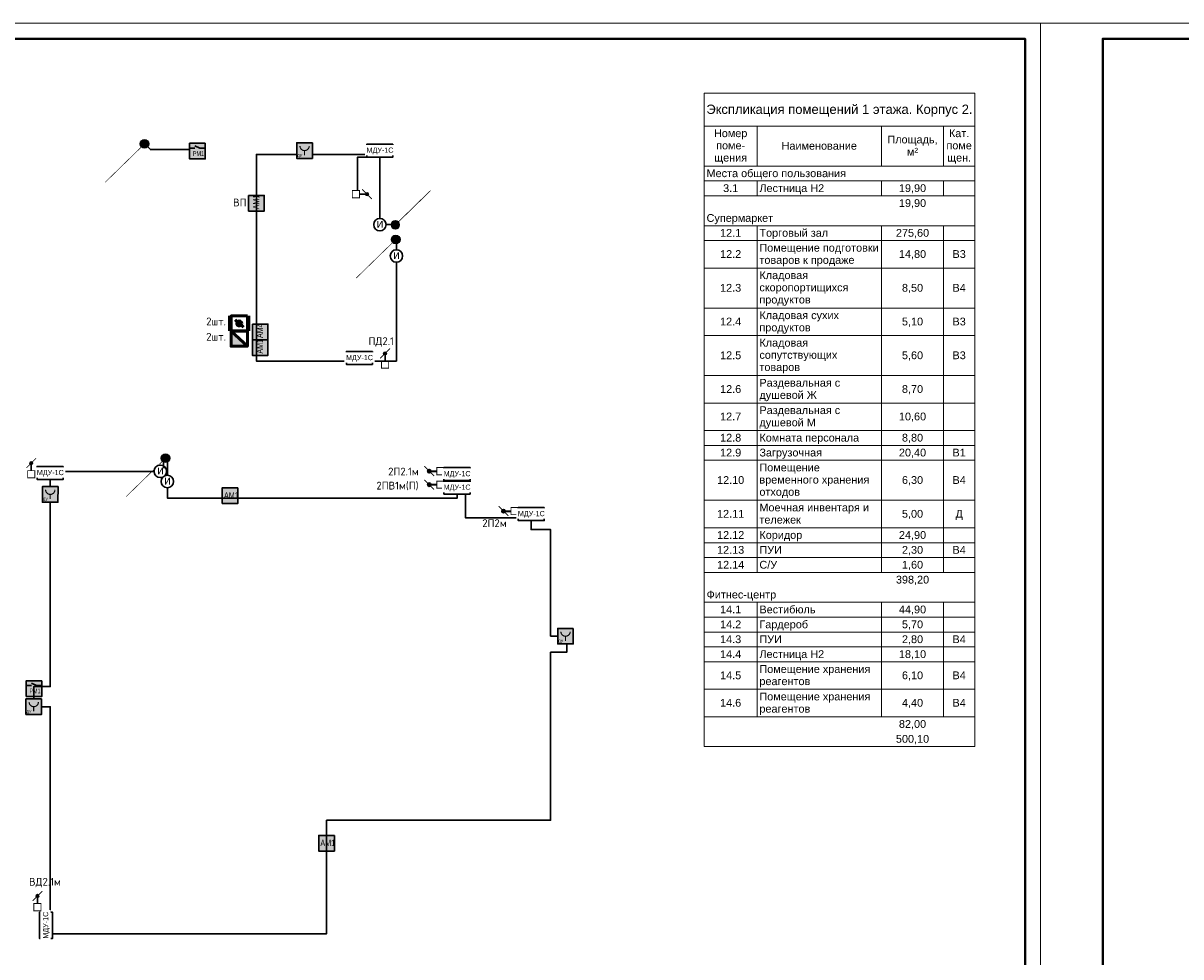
# Model space of a CAD drawing. Header units: millimetres. Extents: x 105028 to 874735, y -568483 to 191941.
# Tile 61 of 135: x 254006 to 291245, y 107703 to 137734. Entities that reach past the tile are written whole.
import ezdxf
from ezdxf.enums import TextEntityAlignment as Align

# ---------------------------------------------------------------- set-up
doc = ezdxf.new("R2010")
doc.units = ezdxf.units.MM
doc.set_wipeout_variables(frame=1)
for name, color, linetype, lineweight in [('#СПА_КЛ_АЛС', 1, 'Continuous', 30), ('#СПА_КЛ_МДУ (220В+Контроль)', 30, 'Continuous', 30), ('#СПА_ОБ_Смежное', 255, 'Continuous', 30), ('_АПС_Оборудование', 1, 'Continuous', 30), ('A-010-M_LINE-T', 7, 'Continuous', 18), ('RC-Извещатели_пожарные', 1, 'Continuous', 30), ('Z-000-P_SCHED', 7, 'Continuous', 20), ('Воздуховоды', 7, 'Continuous', 18), ('Графика', 253, 'Continuous', 20), ('ОС', 5, 'Continuous', 25), ('СС-011-ПОЖ-СИГНАЛИЗАЦИЯ', 1, 'Continuous', 30), ('УГО АПС и АПЗ$0$_АПС_Оборудование', 1, 'Continuous', 30), ('УГО АПС и АПЗ$0$СС-011-ПОЖ-СИГНАЛИЗАЦИЯ', 1, 'Continuous', 30)]:
    doc.layers.add(name, color=color, linetype=linetype, lineweight=lineweight)
for name, color, linetype in [('EI_HATCH_GALV', 7, 'Continuous'), ('АПС', 5, 'Continuous'), ('ССПС', 5, 'Continuous'), ('формат', 250, 'Continuous')]:
    doc.layers.add(name, color=color, linetype=linetype)
doc.styles.add('1111', font='ARIALN.TTF')
doc.styles.add('Arial', font='arial.ttf', dxfattribs={"width": 0.9, "height": 700})
doc.styles.add('Arial Narrow', font='ARIALN.TTF', dxfattribs={"width": 0.9, "height": 600})
doc.styles.add('Arial_2', font='arial.ttf', dxfattribs={"width": 0.9, "height": 400})
doc.styles.add('CP.Text', font='arial.ttf')
doc.styles.add('ISOCPEUR', font='isocpeur.ttf', dxfattribs={"height": 300})
doc.styles.add('УГО АПС и АПЗ$0$Standard', font='arial.ttf')

# ---------------------------------------------------------------- blocks, each defined once
blk = doc.blocks.new('*U56')
at = {"color": 0, "lineweight": 0}
blk.add_lwpolyline([(-420, 0), (0, 0), (0, 594), (-420, 594)], close=True, dxfattribs=at)
at = {"lineweight": 40}
blk.add_lwpolyline([(-400, 5), (-5, 5), (-5, 589), (-400, 589)], close=True, dxfattribs=at)
at = {"style": 'Arial', "width": 0.9, "flags": 8}
blk.add_attdef('FORMAT', (-36.87, 1.26), '', height=2.8, dxfattribs=at)
blk = doc.blocks.new('*U45')
at = {"ltscale": 100}
h = blk.add_hatch(color=256, dxfattribs=at)
h.dxf.hatch_style = 1
h.paths.add_polyline_path([(-35, 0, 1), (35, 0, 1)])
at = {"lineweight": 30}
blk.add_lwpolyline([(313, 313, 0, 45, 0), (186, 186, 4.5, 4.5, 0), (25, 25, 4.5, 4.5, 0)], format="xyseb", dxfattribs=at)
blk.add_circle((0, 0), 34.8, dxfattribs=at)
blk = doc.blocks.new('*U64')
h = blk.add_hatch(color=256)
edge = h.paths.add_edge_path()
edge.add_arc((0, 0), 38.7, 0, 360)
blk.add_lwpolyline([(0, 0, 0, 50, 0), (-141, -141, 5, 5, 0), (-348, -348, 5, 5, 0)], format="xyseb")
blk.add_circle((0, 0), 38.7)
blk = doc.blocks.new('РМ-4схема')
at = {"lineweight": 40, "ltscale": 2, "true_color": 0xffffff}
h = blk.add_hatch(color=7, dxfattribs=at)
h.dxf.hatch_style = 1
h.paths.add_polyline_path([(-154086, 34289), (-154589, 34289), (-154589, 33786), (-154086, 33786)])
at = {"layer": 'ОС', "color": 1, "lineweight": 30}
for p, q in [((-154420, 34135, 0), (-154589, 34135, 0)), ((-154260, 34135, 0), (-154420, 34209, 0)), ((-154086, 34135, 0), (-154260, 34135, 0))]:
    blk.add_line(p, q, dxfattribs=at)
at = {"layer": 'ОС', "color": 1, "lineweight": 30, "elevation": 0}
blk.add_lwpolyline([(-154086, 34289), (-154589, 34289), (-154589, 33786), (-154086, 33786)], close=True, dxfattribs=at)
at = {"layer": 'ССПС', "color": 1, "lineweight": -2, "ltscale": 1000, "style": '1111', "width": 0.8}
blk.add_text('РМ1', height=151, dxfattribs=at).set_placement((-154484, 33886, 0))
blk = doc.blocks.new('_МДУ')
at = {"color": 1}
blk.add_wipeout([(-350, 175), (350, 175), (350, -175), (-350, -175)], dxfattribs=at)
at = {"layer": 'АПС', "color": 1, "lineweight": 30, "ltscale": 200}
blk.add_lwpolyline([(350, 175), (-350, 175), (-350, -175), (350, -175)], close=True, dxfattribs=at)
at = {"layer": 'АПС', "color": 0, "lineweight": 30, "ltscale": 200, "insert": (3, -9), "char_height": 140, "width": 668.29, "attachment_point": 5, "style": 'Arial_2', "bg_fill": 2}
blk.add_mtext('МДУ-1С', dxfattribs=at)
blk = doc.blocks.new('озк_выт')
at = {"layer": 'УГО АПС и АПЗ$0$_АПС_Оборудование', "ltscale": 200}
h = blk.add_hatch(color=5, dxfattribs=at)
h.dxf.hatch_style = 1
h.paths.add_polyline_path([(468756, -41333, 1), (468645, -41333, 1)])
at = {"color": 5, "const_width": 29.5}
blk.add_lwpolyline([(468544, -41177), (468661, -41294)], dxfattribs=at)
at = {"layer": 'УГО АПС и АПЗ$0$_АПС_Оборудование', "color": 5, "lineweight": 35, "ltscale": 200}
blk.add_line((468631, -41333), (468458, -41334), dxfattribs=at)
at = {"layer": 'УГО АПС и АПЗ$0$_АПС_Оборудование', "color": 5, "const_width": 29.5}
blk.add_lwpolyline([(468227, -41449), (468458, -41449), (468458, -41218), (468227, -41218)], close=True, dxfattribs=at)
blk.add_lwpolyline([(468740, -41373), (468857, -41490)], dxfattribs=at)
at = {"layer": 'УГО АПС и АПЗ$0$_АПС_Оборудование', "color": 5}
blk.add_circle((468700, -41333), 55.4, dxfattribs=at)
blk = doc.blocks.new('*U347')
at = {"layer": 'Воздуховоды', "true_color": 0xcd6928}
h = blk.add_hatch(color=32, dxfattribs=at)
h.dxf.hatch_style = 1
h.paths.add_polyline_path([(468770, -41183, 1), (468659, -41183, 1)])
at = {"layer": 'Воздуховоды', "color": 32, "lineweight": 30, "true_color": 0xcd6928}
blk.add_line((468645, -41183), (468472, -41183), dxfattribs=at)
at = {"layer": 'Воздуховоды', "color": 32, "true_color": 0xcd6928, "const_width": 29.5}
blk.add_lwpolyline([(468242, -41299), (468472, -41299), (468472, -41068), (468241, -41068)], close=True, dxfattribs=at)
for points in [[(468558, -41027), (468675, -41144)], [(468754, -41222), (468871, -41340)]]:
    blk.add_lwpolyline(points, dxfattribs=at)
at = {"layer": 'Воздуховоды', "color": 32, "true_color": 0xcd6928}
blk.add_circle((468715, -41183), 55.4, dxfattribs=at)
blk = doc.blocks.new('*U341')
at = {"layer": 'Воздуховоды', "true_color": 0xcd6928}
h = blk.add_hatch(color=32, dxfattribs=at)
h.dxf.hatch_style = 1
h.paths.add_polyline_path([(469298, -40558, 1), (469187, -40558, 1)])
at = {"layer": 'Воздуховоды', "color": 32, "lineweight": 30, "true_color": 0xcd6928}
blk.add_line((469173, -40558), (469000, -40558), dxfattribs=at)
at = {"layer": 'Воздуховоды', "color": 32, "true_color": 0xcd6928, "const_width": 29.5}
blk.add_lwpolyline([(468769, -40674), (469000, -40673), (469000, -40443), (468769, -40443)], close=True, dxfattribs=at)
for points in [[(469086, -40401), (469203, -40519)], [(469282, -40597), (469399, -40714)]]:
    blk.add_lwpolyline(points, dxfattribs=at)
at = {"layer": 'Воздуховоды', "color": 32, "true_color": 0xcd6928}
blk.add_circle((469242, -40558), 55.4, dxfattribs=at)
blk = doc.blocks.new('УДП')
at = {"color": 30}
blk.add_wipeout([(324223, -148669), (324222, -149169), (323722, -149169), (323723, -148669)], dxfattribs=at).dxf.layer = 'RC-Извещатели_пожарные'
blk.add_wipeout([(323722, -149169), (323723, -148669), (324223, -148669), (324222, -149169)], dxfattribs=at).dxf.layer = 'RC-Извещатели_пожарные'
at = {"layer": 'EI_HATCH_GALV', "lineweight": 30, "true_color": 0xffffff}
h = blk.add_hatch(color=7, dxfattribs=at)
h.dxf.hatch_style = 1
h.paths.add_polyline_path([(324223, -148669), (324222, -149169), (323722, -149169), (323723, -148669)])
at = {"layer": 'RC-Извещатели_пожарные', "color": 30, "ltscale": 30}
blk.add_lwpolyline([(324223, -148669), (324222, -149169), (323722, -149169), (323723, -148669)], close=True, dxfattribs=at)
at = {"layer": 'RC-Извещатели_пожарные', "color": 30, "ltscale": 30, "const_width": 37.5}
blk.add_lwpolyline([(323823, -148769, 1), (324123, -148769, 1)], format="xyb", dxfattribs=at)
blk.add_lwpolyline([(323972, -148919), (323972, -149069)], dxfattribs=at)
at = {"color": 30, "lineweight": 30, "style": 'Arial Narrow', "width": 0.9}
blk.add_text('ДУ', height=100, dxfattribs=at).set_placement((323814, -149078), align=Align.MIDDLE_CENTER)
blk = doc.blocks.new('СПЖ')
at = {"layer": 'Графика', "lineweight": 50}
blk.add_hatch(color=1, dxfattribs=at).paths.add_polyline_path([(304821, -36194), (304291, -35711), (304291, -36194)])
at = {"layer": 'Графика', "color": 1, "lineweight": 50}
blk.add_line((304291, -35711), (304821, -36194), dxfattribs=at)
blk.add_lwpolyline([(304821, -35711), (304821, -36194), (304291, -36194), (304291, -35711)], close=True, dxfattribs=at)
blk = doc.blocks.new('ДЗ')
at = {"layer": 'Графика', "color": 1, "lineweight": 50}
for p, q in [((304243, -36530), (304243, -37013)), ((304423, -36650), (304688, -36892)), ((304859, -36530), (304859, -37013))]:
    blk.add_line(p, q, dxfattribs=at)
blk.add_lwpolyline([(304821, -36530), (304821, -37013), (304291, -37013), (304291, -36530)], close=True, dxfattribs=at)
blk.add_circle((304556, -36771), 81.3, dxfattribs=at)
blk = doc.blocks.new('*U350')
at = {"lineweight": 40, "ltscale": 2, "true_color": 0xffffff}
h = blk.add_hatch(color=7, dxfattribs=at)
h.dxf.hatch_style = 1
h.paths.add_polyline_path([(261511, 111971), (261511, 112474), (261007, 112474), (261007, 111971)])
at = {"layer": 'ОС', "color": 1, "lineweight": 30}
blk.add_lwpolyline([(261511, 112474), (261007, 112474), (261007, 111971), (261511, 111971)], close=True, dxfattribs=at)
at = {"layer": 'ССПС', "color": 1, "lineweight": -2, "ltscale": 1000, "style": '1111', "width": 0.8}
blk.add_text('АМ1', height=200, dxfattribs=at).set_placement((261063, 112132))
blk = doc.blocks.new('УГО_АМ4')
at = {"lineweight": 40, "ltscale": 2, "true_color": 0xffffff}
h = blk.add_hatch(color=7, dxfattribs=at)
h.dxf.hatch_style = 1
h.paths.add_polyline_path([(252, -251), (252, 251), (-252, 251), (-252, -251)])
at = {"layer": 'ОС', "color": 1, "lineweight": 30}
blk.add_lwpolyline([(252, 251), (-252, 251), (-252, -251), (252, -251)], close=True, dxfattribs=at)
at = {"layer": 'ССПС', "color": 1, "lineweight": -2, "ltscale": 1000, "style": '1111', "width": 0.8}
blk.add_text('АМ4', height=200, dxfattribs=at).set_placement((-196, -90))
blk = doc.blocks.new('*U351')
at = {"lineweight": 40, "ltscale": 2, "true_color": 0xffffff}
h = blk.add_hatch(color=7, dxfattribs=at)
h.dxf.hatch_style = 1
h.paths.add_polyline_path([(261511, 112380), (261511, 112883), (261007, 112883), (261007, 112380)])
at = {"layer": 'ОС', "color": 1, "lineweight": 30}
blk.add_lwpolyline([(261511, 112883), (261007, 112883), (261007, 112380), (261511, 112380)], close=True, dxfattribs=at)
at = {"layer": 'ССПС', "color": 1, "lineweight": -2, "ltscale": 1000, "style": '1111', "width": 0.8}
blk.add_text('АМ1', height=200, dxfattribs=at).set_placement((261063, 112541))
blk = doc.blocks.new('УГО АПС и АПЗ$0$A$C0ED213A1')
blk.add_wipeout([(-200, 0), (0, -200), (200, 0), (0, 200)])
blk.add_circle((0, 0), 200)
at = {"layer": 'УГО АПС и АПЗ$0$СС-011-ПОЖ-СИГНАЛИЗАЦИЯ', "color": 1, "style": 'УГО АПС и АПЗ$0$Standard'}
blk.add_text('и', height=286, dxfattribs=at).set_placement((-108, -98))

msp = doc.modelspace()

# ---------------------------------------------------------------- linework, layer by layer
at = {"layer": '#СПА_КЛ_АЛС', "lineweight": 30}
for points in [[(257932, 133836), (258100, 133665), (259361, 133665)], [(265867, 131253), (265481, 131253), (265481, 133514), (261510, 133514), (261510, 126866), (266012, 126866), (266012, 130791)], [(258525, 123740), (258525, 123317), (254876, 123317), (254876, 116394), (254346, 116394), (254346, 115745), (254876, 115745), (254876, 108447), (263764, 108447), (263764, 112097), (270969, 112097), (270969, 117502), (271491, 117502), (271491, 118020), (270969, 118020), (270969, 121446), (270346, 121446), (270346, 121819), (268240, 121819), (268240, 123224), (267970, 123224), (267970, 122458), (258648, 122458), (258648, 123740), (258525, 123740)]]:
    msp.add_lwpolyline(points, dxfattribs=at)
at = {"layer": 'A-010-M_LINE-T'}
for p, q in [((275914, 135482), (275914, 134424)), ((284614, 135482), (275914, 135482)), ((284614, 134424), (284614, 135482)), ((275914, 134424), (275914, 114465)), ((275914, 134424), (284614, 134424)), ((277614, 134424), (277614, 133136)), ((281614, 134424), (281614, 133136)), ((283614, 134424), (283614, 133136)), ((284614, 134424), (284614, 114465)), ((277614, 133136), (275914, 133136)), ((281614, 133136), (277614, 133136)), ((283614, 133136), (281614, 133136)), ((284614, 133136), (283614, 133136)), ((277614, 132657), (275914, 132657)), ((281614, 132657), (277614, 132657)), ((277614, 132657), (277614, 132178)), ((283614, 132657), (281614, 132657)), ((281614, 132657), (281614, 132178)), ((284614, 132657), (283614, 132657)), ((283614, 132657), (283614, 132178)), ((277614, 132178), (275914, 132178)), ((281614, 132178), (277614, 132178)), ((283614, 132178), (281614, 132178)), ((284614, 132178), (283614, 132178)), ((277614, 131219), (275914, 131219)), ((281614, 131219), (277614, 131219)), ((277614, 131219), (277614, 130740)), ((283614, 131219), (281614, 131219)), ((281614, 131219), (281614, 130740)), ((284614, 131219), (283614, 131219)), ((283614, 131219), (283614, 130740)), ((277614, 130740), (275914, 130740)), ((281614, 130740), (277614, 130740)), ((277614, 130740), (277614, 129857)), ((283614, 130740), (281614, 130740)), ((281614, 130740), (281614, 129857)), ((284614, 130740), (283614, 130740)), ((283614, 130740), (283614, 129857)), ((277614, 129857), (275914, 129857)), ((281614, 129857), (277614, 129857)), ((277614, 129857), (277614, 128569)), ((283614, 129857), (281614, 129857)), ((281614, 129857), (281614, 128569)), ((284614, 129857), (283614, 129857)), ((283614, 129857), (283614, 128569)), ((277614, 128569), (275914, 128569)), ((281614, 128569), (277614, 128569)), ((277614, 128569), (277614, 127686)), ((283614, 128569), (281614, 128569)), ((281614, 128569), (281614, 127686)), ((284614, 128569), (283614, 128569)), ((283614, 128569), (283614, 127686)), ((277614, 127686), (275914, 127686)), ((281614, 127686), (277614, 127686)), ((277614, 127686), (277614, 126398)), ((283614, 127686), (281614, 127686)), ((281614, 127686), (281614, 126398)), ((284614, 127686), (283614, 127686)), ((283614, 127686), (283614, 126398)), ((277614, 126398), (275914, 126398)), ((281614, 126398), (277614, 126398)), ((277614, 126398), (277614, 125515)), ((283614, 126398), (281614, 126398)), ((281614, 126398), (281614, 125515)), ((284614, 126398), (283614, 126398)), ((283614, 126398), (283614, 125515)), ((277614, 125515), (275914, 125515)), ((281614, 125515), (277614, 125515)), ((277614, 125515), (277614, 124632)), ((283614, 125515), (281614, 125515)), ((281614, 125515), (281614, 124632)), ((284614, 125515), (283614, 125515)), ((283614, 125515), (283614, 124632)), ((277614, 124632), (275914, 124632)), ((281614, 124632), (277614, 124632)), ((277614, 124632), (277614, 124153)), ((283614, 124632), (281614, 124632)), ((281614, 124632), (281614, 124153)), ((284614, 124632), (283614, 124632)), ((283614, 124632), (283614, 124153)), ((277614, 124153), (275914, 124153)), ((281614, 124153), (277614, 124153)), ((277614, 124153), (277614, 123673)), ((283614, 124153), (281614, 124153)), ((281614, 124153), (281614, 123673)), ((284614, 124153), (283614, 124153)), ((283614, 124153), (283614, 123673)), ((277614, 123673), (275914, 123673)), ((281614, 123673), (277614, 123673)), ((277614, 123673), (277614, 122386)), ((283614, 123673), (281614, 123673)), ((281614, 123673), (281614, 122386)), ((284614, 123673), (283614, 123673)), ((283614, 123673), (283614, 122386)), ((277614, 122386), (275914, 122386)), ((281614, 122386), (277614, 122386)), ((277614, 122386), (277614, 121502)), ((283614, 122386), (281614, 122386)), ((281614, 122386), (281614, 121502)), ((284614, 122386), (283614, 122386)), ((283614, 122386), (283614, 121502)), ((277614, 121502), (275914, 121502)), ((281614, 121502), (277614, 121502)), ((277614, 121502), (277614, 121023)), ((283614, 121502), (281614, 121502)), ((281614, 121502), (281614, 121023)), ((284614, 121502), (283614, 121502)), ((283614, 121502), (283614, 121023)), ((277614, 121023), (275914, 121023)), ((281614, 121023), (277614, 121023)), ((277614, 121023), (277614, 120544)), ((283614, 121023), (281614, 121023)), ((281614, 121023), (281614, 120544)), ((284614, 121023), (283614, 121023)), ((283614, 121023), (283614, 120544)), ((277614, 120544), (275914, 120544)), ((281614, 120544), (277614, 120544)), ((277614, 120544), (277614, 120065)), ((283614, 120544), (281614, 120544)), ((281614, 120544), (281614, 120065)), ((284614, 120544), (283614, 120544)), ((283614, 120544), (283614, 120065)), ((277614, 120065), (275914, 120065)), ((281614, 120065), (277614, 120065)), ((283614, 120065), (281614, 120065)), ((284614, 120065), (283614, 120065)), ((277614, 119107), (275914, 119107)), ((281614, 119107), (277614, 119107)), ((277614, 119107), (277614, 118627)), ((283614, 119107), (281614, 119107)), ((281614, 119107), (281614, 118627)), ((284614, 119107), (283614, 119107)), ((283614, 119107), (283614, 118627)), ((277614, 118627), (275914, 118627)), ((281614, 118627), (277614, 118627)), ((277614, 118627), (277614, 118148)), ((283614, 118627), (281614, 118627)), ((281614, 118627), (281614, 118148)), ((284614, 118627), (283614, 118627)), ((283614, 118627), (283614, 118148)), ((277614, 118148), (275914, 118148)), ((281614, 118148), (277614, 118148)), ((277614, 118148), (277614, 117669)), ((283614, 118148), (281614, 118148)), ((281614, 118148), (281614, 117669)), ((284614, 118148), (283614, 118148)), ((283614, 118148), (283614, 117669)), ((277614, 117669), (275914, 117669)), ((281614, 117669), (277614, 117669)), ((277614, 117669), (277614, 117190)), ((283614, 117669), (281614, 117669)), ((281614, 117669), (281614, 117190)), ((284614, 117669), (283614, 117669)), ((283614, 117669), (283614, 117190)), ((277614, 117190), (275914, 117190)), ((281614, 117190), (277614, 117190)), ((277614, 117190), (277614, 116307)), ((283614, 117190), (281614, 117190)), ((281614, 117190), (281614, 116307)), ((284614, 117190), (283614, 117190)), ((283614, 117190), (283614, 116307)), ((277614, 116307), (275914, 116307)), ((281614, 116307), (277614, 116307)), ((277614, 116307), (277614, 115423)), ((283614, 116307), (281614, 116307)), ((281614, 116307), (281614, 115423)), ((284614, 116307), (283614, 116307)), ((283614, 116307), (283614, 115423)), ((277614, 115423), (275914, 115423)), ((281614, 115423), (277614, 115423)), ((283614, 115423), (281614, 115423)), ((284614, 115423), (283614, 115423)), ((284614, 114465), (275914, 114465))]:
    msp.add_line(p, q, dxfattribs=at)

# ---------------------------------------------------------------- block references
at = {"layer": '#СПА_ОБ_Смежное', "lineweight": 30, "rotation": 90}
for name, p in [('*U350', (373732, -129318)), ('УГО_АМ4', (261630, 127803)), ('*U350', (373852, -133959))]:
    msp.add_blockref(name, p, dxfattribs=at)
at = {"layer": '#СПА_ОБ_Смежное', "lineweight": 30}
for name, p in [('*U350', (-595, 10314)), ('*U351', (2505, -1274))]:
    msp.add_blockref(name, p, dxfattribs=at)
at = {"xscale": 3.600000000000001, "yscale": 3.600000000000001, "zscale": 3.600000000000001, "rotation": 359.2880171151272}
for name, p in [('*U64', (257910, 133850)), ('*U45', (265980, 131253)), ('*U45', (265980, 131242)), ('*U64', (265989, 130773)), ('*U64', (258585, 123740))]:
    msp.add_blockref(name, p, dxfattribs=at)
for p in [(413950, 99580, 0), (408694, 82295, 0)]:
    msp.add_blockref('РМ-4схема', p)
at = {"layer": 'RC-Извещатели_пожарные', "lineweight": 30}
for name, p in [('ДЗ', (-43598, 164846)), ('СПЖ', (-43599, 163535))]:
    msp.add_blockref(name, p, dxfattribs=at)
at = {"layer": 'СС-011-ПОЖ-СИГНАЛИЗАЦИЯ', "lineweight": 30}
msp.add_blockref('*U347', (-203647, 173418), dxfattribs=at)
for name, p, rotation in [('*U341', (225089, -342130), 90), ('озк_выт', (735768, 81991), 180), ('озк_выт', (738156, 80707), 180)]:
    msp.add_blockref(name, p, dxfattribs=dict(at, rotation=rotation))
at = {"layer": 'формат', "xscale": 100, "yscale": 100, "zscale": 100}
for p in [(286735, 78334), (328735, 78334)]:
    msp.add_blockref('*U56', p, dxfattribs=at)

# ---------------------------------------------------------------- texts
at = {"color": 6, "linetype": 'ByBlock', "lineweight": -2, "insert": (260760, 132089), "char_height": 250, "attachment_point": 1, "style": 'ISOCPEUR'}
msp.add_mtext_dynamic_manual_height_columns('ВП', width=646.56, gutter_width=15, heights=[0], dxfattribs=at)
at = {"color": 0, "linetype": 'ByBlock', "lineweight": -2, "char_height": 250, "attachment_point": 1, "style": 'ISOCPEUR'}
for s, insert in [('2шт.', (259894, 128265)), ('2шт.', (259894, 127773)), ('2П2.1м', (265747, 123436)), ('2ПВ1м(П)', (265369, 122984)), ('2П2м', (268774, 121777)), ('ВД2.1м', (254194, 110243))]:
    msp.add_mtext_dynamic_manual_height_columns(s, width=646.56, gutter_width=15, heights=[0], dxfattribs=dict(at, insert=insert))
at = {"layer": 'Z-000-P_SCHED', "line_spacing_factor": 0.941778, "style": 'CP.Text'}
for s, insert, char_height, width, attachment_point in [('Экспликация помещений 1 этажа. Корпус 2.', (280264, 135114), 300, 10224.68, 2), ('Номер\\Pпоме-\\Pщения', (276764, 134318), 250, 1285.52, 2), ('Площадь,\\Pм\\fArial|b0|i0|c238|p34|;²', (282614, 134116), 250, 1925.21, 2), ('Кат.\\Pпоме\\Pщен.', (284114, 134318), 250, 979.44, 2), ('Наименование', (279614, 133914), 250, 2895.47, 2), ('Места общего пользования', (275989, 133031), 250, 5356.32, 1), ('3.1', (276764, 132552), 250, 581.54, 2), ('Лестница Н2', (277689, 132552), 250, 2485.33, 1), ('19,90', (282614, 132552), 250, 1046.78, 2), ('19,90', (282614, 132072), 250, 1046.78, 2), ('Супермаркет', (275989, 131593), 250, 2549.61, 1), ('12.1', (276764, 131114), 250, 814.16, 2), ('Торговый зал', (277689, 131114), 250, 2638.37, 1), ('275,60', (282614, 131114), 250, 1279.39, 2), ('12.2', (276764, 130433), 250, 814.16, 2), ('Помещение подготовки\\Pтоваров к продаже', (277689, 130635), 250, 4585.01, 1), ('14,80', (282614, 130433), 250, 1046.78, 2), ('В3', (284114, 130433), 250, 511.15, 2), ('Кладовая\\Pскоропортищихся\\Pпродуктов', (277689, 129752), 250, 3421.92, 1), ('12.3', (276764, 129347), 250, 814.16, 2), ('8,50', (282614, 129347), 250, 814.16, 2), ('В4', (284114, 129347), 250, 511.15, 2), ('12.4', (276764, 128262), 250, 814.16, 2), ('Кладовая сухих\\Pпродуктов', (277689, 128464), 250, 3042.39, 1), ('5,10', (282614, 128262), 250, 814.16, 2), ('В3', (284114, 128262), 250, 511.15, 2), ('Кладовая\\Pсопутствующих\\Pтоваров', (277689, 127581), 250, 2968.93, 1), ('12.5', (276764, 127176), 250, 814.16, 2), ('5,60', (282614, 127176), 250, 814.16, 2), ('В3', (284114, 127176), 250, 511.15, 2), ('Раздевальная с\\Pдушевой Ж', (277689, 126293), 250, 3100.54, 1), ('12.6', (276764, 126091), 250, 814.16, 2), ('8,70', (282614, 126091), 250, 814.16, 2), ('12.7', (276764, 125208), 250, 814.16, 2), ('Раздевальная с\\Pдушевой М', (277689, 125410), 250, 3100.54, 1), ('10,60', (282614, 125208), 250, 1046.78, 2), ('12.8', (276764, 124526), 250, 814.16, 2), ('Комната персонала', (277689, 124526), 250, 3832.06, 1), ('8,80', (282614, 124526), 250, 814.16, 2), ('12.9', (276764, 124047), 250, 814.16, 2), ('Загрузочная', (277689, 124047), 250, 2396.57, 1), ('20,40', (282614, 124047), 250, 1046.78, 2), ('В1', (284114, 124047), 250, 511.15, 2), ('Помещение\\Pвременного хранения\\Pотходов', (277689, 123568), 250, 4223.84, 1), ('12.10', (276764, 123164), 250, 1046.78, 2), ('6,30', (282614, 123164), 250, 814.16, 2), ('В4', (284114, 123164), 250, 511.15, 2), ('Моечная инвентаря и\\Pтележек', (277689, 122281), 250, 4208.54, 1), ('12.11', (276764, 122078), 250, 1046.78, 2), ('5,00', (282614, 122078), 250, 814.16, 2), ('\\fArial|b0|i0|c204|p34|;Д', (284114, 122078), 250, 281.59, 2), ('12.12', (276764, 121397), 250, 1046.78, 2), ('Коридор', (277689, 121397), 250, 1646.69, 1), ('24,90', (282614, 121397), 250, 1046.78, 2), ('12.13', (276764, 120918), 250, 1046.78, 2), ('ПУИ', (277689, 120918), 250, 863.13, 1), ('2,30', (282614, 120918), 250, 814.16, 2), ('В4', (284114, 120918), 250, 511.15, 2), ('12.14', (276764, 120439), 250, 1046.78, 2), ('С/У', (277689, 120439), 250, 679.49, 1), ('1,60', (282614, 120439), 250, 814.16, 2), ('398,20', (282614, 119960), 250, 1279.39, 2), ('Фитнес-центр', (275989, 119480), 250, 2668.98, 1), ('14.1', (276764, 119001), 250, 814.16, 2), ('Вестибюль', (277689, 119001), 250, 2151.71, 1), ('44,90', (282614, 119001), 250, 1046.78, 2), ('14.2', (276764, 118522), 250, 814.16, 2), ('Гардероб', (277689, 118522), 250, 1870.12, 1), ('5,70', (282614, 118522), 250, 814.16, 2), ('14.3', (276764, 118043), 250, 814.16, 2), ('ПУИ', (277689, 118043), 250, 863.13, 1), ('2,80', (282614, 118043), 250, 814.16, 2), ('В4', (284114, 118043), 250, 511.15, 2), ('14.4', (276764, 117564), 250, 814.16, 2), ('Лестница Н2', (277689, 117564), 250, 2485.33, 1), ('18,10', (282614, 117564), 250, 1046.78, 2), ('Помещение хранения\\Pреагентов', (277689, 117085), 250, 4263.63, 1), ('14.5', (276764, 116882), 250, 814.16, 2), ('6,10', (282614, 116882), 250, 814.16, 2), ('В4', (284114, 116882), 250, 511.15, 2), ('Помещение хранения\\Pреагентов', (277689, 116201), 250, 4263.63, 1), ('14.6', (276764, 115999), 250, 814.16, 2), ('4,40', (282614, 115999), 250, 814.16, 2), ('В4', (284114, 115999), 250, 511.15, 2), ('82,00', (282614, 115318), 250, 1046.78, 2), ('500,10', (282614, 114839), 250, 1279.39, 2)]:
    msp.add_mtext(s, dxfattribs=dict(at, insert=insert, char_height=char_height, width=width, attachment_point=attachment_point))

# ---------------------------------------------------------------- next in the draw order: block references
at = {"layer": '_АПС_Оборудование', "color": 0, "lineweight": 30, "xscale": 1.2, "yscale": 1.2, "zscale": 1.2}
for p in [(265481, 133636), (264822, 126965), (254876, 123267), (267961, 123231), (270349, 121946)]:
    msp.add_blockref('_МДУ', p, dxfattribs=at)
at = {"layer": '_АПС_Оборудование', "color": 0, "lineweight": 30, "xscale": 1.2, "yscale": 1.2, "zscale": 1.2, "rotation": 90}
msp.add_blockref('_МДУ', (254740, 108717), dxfattribs=at)
at = {"layer": 'СС-011-ПОЖ-СИГНАЛИЗАЦИЯ', "lineweight": 30}
for p in [(-60914, 282554), (-69096, 271495), (-52520, 266934), (-69626, 264668)]:
    msp.add_blockref('УДП', p, dxfattribs=at)
at = {"layer": 'УГО АПС и АПЗ$0$_АПС_Оборудование'}
for p in [(265481, 131253), (266012, 130245), (258644, 122990)]:
    msp.add_blockref('УГО АПС и АПЗ$0$A$C0ED213A1', p, dxfattribs=at)

# ---------------------------------------------------------------- next in the draw order: linework, layer by layer
at = {"layer": '#СПА_КЛ_МДУ (220В+Контроль)', "lineweight": 30}
msp.add_lwpolyline([(264762, 132350), (264762, 133426), (265061, 133426)], dxfattribs=at)

# ---------------------------------------------------------------- next in the draw order: block references
at = {"layer": 'СС-011-ПОЖ-СИГНАЛИЗАЦИЯ', "lineweight": 30}
for name, p, rotation in [('*U341', (213708, -345659), 90), ('озк_выт', (735768, 81557), 180), ('*U341', (213907, -359583), 90)]:
    msp.add_blockref(name, p, dxfattribs=dict(at, rotation=rotation))
at = {"layer": 'УГО АПС и АПЗ$0$_АПС_Оборудование'}
msp.add_blockref('УГО АПС и АПЗ$0$A$C0ED213A1', (258420, 123317), dxfattribs=at)

# ---------------------------------------------------------------- next in the draw order: texts
at = {"color": 0, "linetype": 'ByBlock', "lineweight": -2, "insert": (265116, 127632), "char_height": 250, "attachment_point": 1, "style": 'ISOCPEUR'}
msp.add_mtext_dynamic_manual_height_columns('ПД2.1', width=646.56, gutter_width=15, heights=[0], dxfattribs=at)

# ---------------------------------------------------------------- next in the draw order: block references
at = {"layer": '_АПС_Оборудование', "color": 0, "lineweight": 30, "xscale": 1.2, "yscale": 1.2, "zscale": 1.2}
msp.add_blockref('_МДУ', (267961, 122796), dxfattribs=at)

doc.saveas('drawing.dxf')
